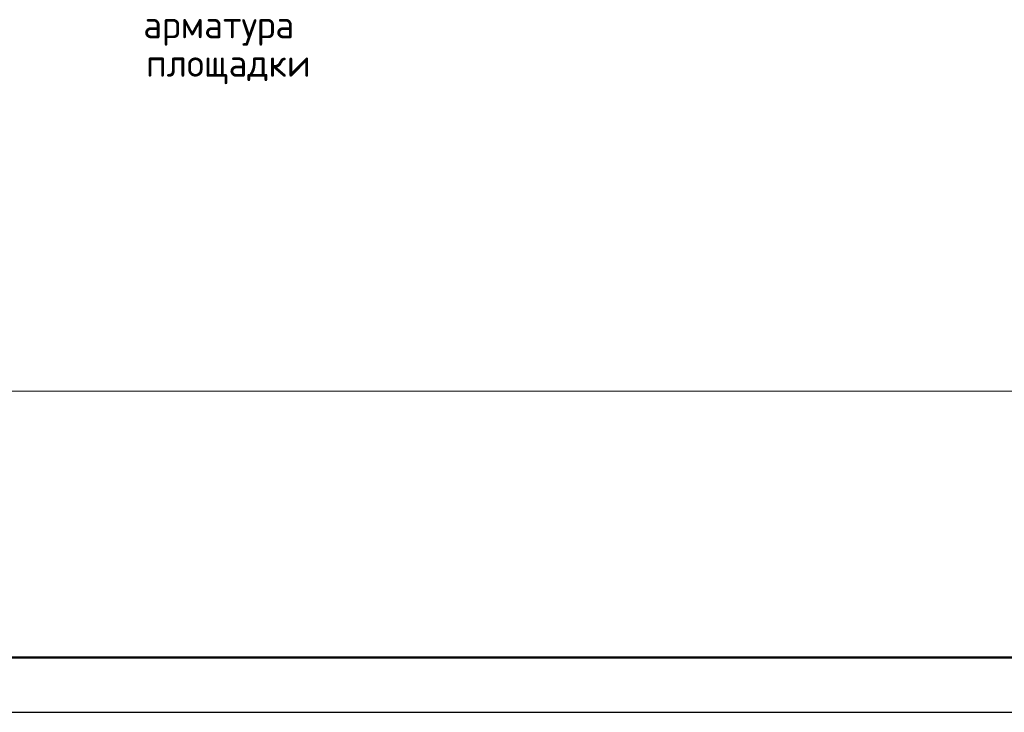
# Model space of a CAD drawing. Header units: millimetres. Extents: x 0 to 21005, y 0 to 14855.
# Tile 2 of 18: x 2271 to 6752, y 0 to 3153. Entities that reach past the tile are written whole.
import ezdxf

# ---------------------------------------------------------------- set-up
doc = ezdxf.new("R2010")
doc.units = ezdxf.units.MM
doc.layers.add('Standard', color=7, linetype='Continuous', lineweight=25)
doc.layers.add('Текст_ общее', color=7, linetype='Continuous', lineweight=25)
doc.styles.add('ISOCPEUR', font='txt')

msp = doc.modelspace()

# ---------------------------------------------------------------- linework, layer by layer
at = {"layer": 'Standard', "color": 7, "linetype": 'Continuous', "lineweight": 25, "transparency": 33554687}
msp.add_lwpolyline([(0, 0), (21000, 0), (21000, 14850), (0, 14850), (0, 0)], close=True, dxfattribs=at)
at = {"layer": 'Standard', "color": 7, "linetype": 'Continuous', "lineweight": 50, "transparency": 33554687}
msp.add_lwpolyline([(1000, 14600), (20750, 14600), (20750, 250), (1000, 250), (1000, 14600)], close=True, dxfattribs=at)
at = {"layer": 'Standard', "color": 7, "linetype": 'Continuous', "lineweight": 13, "transparency": 33554687}
msp.add_lwpolyline([(10645.2, 6260.6), (820.5, 6260.6), (820.5, 1461.6), (10645.2, 1461.6), (10645.2, 6260.6)], dxfattribs=at)

# ---------------------------------------------------------------- texts
at = {"layer": 'Текст_ общее', "color": 7, "linetype": 'Continuous', "lineweight": 25, "transparency": 33554687, "char_height": 125, "attachment_point": 7, "style": 'ISOCPEUR'}
for s, insert, width in [('\\W0.97;арматура', (2833.1, 3034), 835.093), ('\\W0.97;площадки', (2845.6, 2859), 809.986)]:
    msp.add_mtext(s, dxfattribs=dict(at, insert=insert, width=width))

doc.saveas('drawing.dxf')
